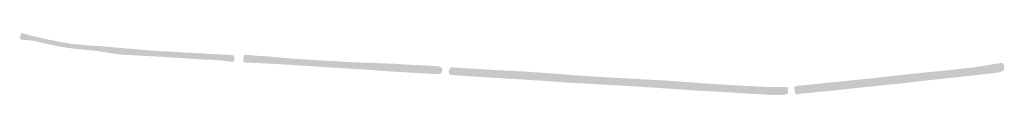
# Model space of a CAD drawing. Header units: metres. Extents: x 200208 to 204756, y 461621 to 464277.
# Tile 2 of 184: x 200992 to 201827, y 463471 to 463524. Entities that reach past the tile are written whole.
import ezdxf

# ---------------------------------------------------------------- set-up
doc = ezdxf.new("R2010")
doc.units = ezdxf.units.M
doc.layers.add('B-WE-OG-WATER_SLOOT-GA', color=7, linetype='Continuous', lineweight=18, true_color=0x70dbff, transparency=0.5)
doc.layers.add('B-WE-OG-WATER_SLOOT_TALUD-GA', color=7, linetype='Continuous', lineweight=18, true_color=0x9ee58b, transparency=0.5)

msp = doc.modelspace()

# ---------------------------------------------------------------- hatches: boundary and pattern name
at = {"layer": 'B-WE-OG-WATER_SLOOT-GA'}
h = msp.add_hatch(color=256, dxfattribs=at)
h.dxf.hatch_style = 1
edge = h.paths.add_edge_path()
edge.add_arc((200993.73, 463519.61), 0.618, 179.16873, 269.16258)
edge.add_line((200993.72, 463518.99), (200995.11, 463518.8))
edge.add_line((200995.11, 463518.8), (200998.85, 463518.61))
edge.add_line((200998.85, 463518.61), (201000.85, 463518.52))
edge.add_line((201000.85, 463518.52), (201002.93, 463518.21))
edge.add_line((201002.93, 463518.21), (201011.66, 463516.44))
edge.add_line((201011.66, 463516.44), (201022.45, 463514.08))
edge.add_line((201022.45, 463514.08), (201027.11, 463513.13))
edge.add_line((201027.11, 463513.13), (201037.41, 463511.63))
edge.add_line((201037.41, 463511.63), (201044.9, 463510.75))
edge.add_line((201044.9, 463510.75), (201055.12, 463510.23))
edge.add_line((201055.12, 463510.23), (201059.24, 463509.77))
edge.add_line((201059.24, 463509.77), (201060.94, 463509.53))
edge.add_line((201060.94, 463509.53), (201062.83, 463508.94))
edge.add_line((201062.83, 463508.94), (201065.02, 463508.53))
edge.add_line((201065.02, 463508.53), (201066.29, 463508.47))
edge.add_line((201066.29, 463508.47), (201067.06, 463508.52))
edge.add_line((201067.06, 463508.52), (201067.88, 463508.68))
edge.add_line((201067.88, 463508.68), (201068.71, 463508.66))
edge.add_line((201068.71, 463508.66), (201071.29, 463508.32))
edge.add_line((201071.29, 463508.32), (201074.91, 463507.29))
edge.add_line((201074.91, 463507.29), (201079.72, 463506.74))
edge.add_line((201079.72, 463506.74), (201082.92, 463506.37))
edge.add_line((201082.92, 463506.37), (201084.91, 463506.11))
edge.add_line((201084.91, 463506.11), (201086.01, 463506.04))
edge.add_line((201086.01, 463506.04), (201087.75, 463506.04))
edge.add_line((201087.75, 463506.04), (201090.62, 463506.23))
edge.add_line((201090.62, 463506.23), (201098.08, 463506))
edge.add_line((201098.08, 463506), (201121.91, 463504.5))
edge.add_line((201121.91, 463504.5), (201139.19, 463503.46))
edge.add_line((201139.19, 463503.46), (201159.29, 463502.19))
edge.add_line((201159.29, 463502.19), (201172.55, 463501.31))
edge.add_arc((201172.54, 463501.85), 0.541, 271.27679, 357.07215)
edge.add_line((201173.08, 463501.82), (201173.88, 463501.74))
edge.add_line((201173.88, 463501.74), (201173.97, 463503.63))
edge.add_line((201173.97, 463503.63), (201173.2, 463503.7))
edge.add_line((201173.2, 463503.7), (201172.93, 463503.85))
edge.add_line((201172.93, 463503.85), (201172.67, 463503.88))
edge.add_line((201172.67, 463503.88), (201171.14, 463503.85))
edge.add_line((201171.14, 463503.85), (201166.32, 463504.07))
edge.add_line((201166.32, 463504.07), (201162.82, 463504.29))
edge.add_line((201162.82, 463504.29), (201158.23, 463504.7))
edge.add_line((201158.23, 463504.7), (201149.62, 463505.09))
edge.add_line((201149.62, 463505.09), (201143.88, 463505.34))
edge.add_line((201143.88, 463505.34), (201136.97, 463505.65))
edge.add_line((201136.97, 463505.65), (201130.57, 463506.17))
edge.add_line((201130.57, 463506.17), (201122.48, 463506.66))
edge.add_line((201122.48, 463506.66), (201115.07, 463507.07))
edge.add_line((201115.07, 463507.07), (201111.47, 463507.28))
edge.add_line((201111.47, 463507.28), (201108.15, 463507.33))
edge.add_line((201108.15, 463507.33), (201102.43, 463507.65))
edge.add_line((201102.43, 463507.65), (201095.7, 463508.03))
edge.add_line((201095.7, 463508.03), (201088.35, 463508.74))
edge.add_line((201088.35, 463508.74), (201083.77, 463509.05))
edge.add_line((201083.77, 463509.05), (201080.05, 463509.28))
edge.add_line((201080.05, 463509.28), (201078.11, 463509.45))
edge.add_line((201078.11, 463509.45), (201075.49, 463509.79))
edge.add_line((201075.49, 463509.79), (201070.2, 463510.42))
edge.add_line((201070.2, 463510.42), (201063.15, 463511.1))
edge.add_line((201063.15, 463511.1), (201062.26, 463511.08))
edge.add_line((201062.26, 463511.08), (201061.69, 463511.02))
edge.add_line((201061.69, 463511.02), (201061.15, 463510.98))
edge.add_line((201061.15, 463510.98), (201059.41, 463511.19))
edge.add_line((201059.41, 463511.19), (201057.74, 463511.5))
edge.add_line((201057.74, 463511.5), (201054.24, 463511.97))
edge.add_line((201054.24, 463511.97), (201045.63, 463512.63))
edge.add_line((201045.63, 463512.63), (201040.49, 463513.08))
edge.add_line((201040.49, 463513.08), (201034.46, 463513.91))
edge.add_line((201034.46, 463513.91), (201028.54, 463514.97))
edge.add_line((201028.54, 463514.97), (201022.85, 463515.78))
edge.add_line((201022.85, 463515.78), (201016.73, 463517.08))
edge.add_line((201016.73, 463517.08), (201009.12, 463518.6))
edge.add_line((201009.12, 463518.6), (201003.24, 463519.89))
edge.add_line((201003.24, 463519.89), (200997.35, 463520.75))
edge.add_line((200997.35, 463520.75), (200993.59, 463521.4))
edge.add_line((200993.59, 463521.4), (200992.6, 463521.66))
edge.add_line((200992.6, 463521.66), (200992.12, 463519.88))
edge.add_line((200992.12, 463519.88), (200993.11, 463519.61))
h = msp.add_hatch(color=256, dxfattribs=at)
h.dxf.hatch_style = 1
edge = h.paths.add_edge_path(flags=17)
edge.add_line((201347.67, 463493.42), (201343.34, 463494.19))
edge.add_line((201343.34, 463494.19), (201340.34, 463494.49))
edge.add_line((201340.34, 463494.49), (201329.06, 463494.85))
edge.add_line((201329.06, 463494.85), (201313.86, 463495.91))
edge.add_line((201313.86, 463495.91), (201296.05, 463496.91))
edge.add_line((201296.05, 463496.91), (201277.75, 463497.88))
edge.add_line((201277.75, 463497.88), (201261.3, 463498.77))
edge.add_line((201261.3, 463498.77), (201245.15, 463499.68))
edge.add_line((201245.15, 463499.68), (201223.74, 463500.89))
edge.add_line((201223.74, 463500.89), (201207.03, 463501.88))
edge.add_line((201207.03, 463501.88), (201189.53, 463503.04))
edge.add_line((201189.53, 463503.04), (201183.64, 463503.61))
edge.add_arc((201183.61, 463502.73), 0.881, 88.03221, 143.14839)
edge.add_line((201182.9, 463503.26), (201182.73, 463503.01))
edge.add_line((201182.73, 463503.01), (201181.73, 463503.07))
edge.add_line((201181.73, 463503.07), (201181.59, 463501.11))
edge.add_line((201181.59, 463501.11), (201182.62, 463501.05))
edge.add_line((201182.62, 463501.05), (201182.83, 463500.69))
edge.add_arc((201183.46, 463501.01), 0.706, 207.03571, 276.71898)
edge.add_line((201183.54, 463500.31), (201199.54, 463499.59))
edge.add_line((201199.54, 463499.59), (201220.26, 463498.16))
edge.add_line((201220.26, 463498.16), (201248.85, 463496.29))
edge.add_line((201248.85, 463496.29), (201277.9, 463494.44))
edge.add_line((201277.9, 463494.44), (201302.2, 463492.73))
edge.add_line((201302.2, 463492.73), (201323.7, 463491.24))
edge.add_line((201323.7, 463491.24), (201339.56, 463490.09))
edge.add_line((201339.56, 463490.09), (201346.65, 463490.15))
edge.add_arc((201346.6, 463492.39), 2.23, 271.277, 315.12018)
edge.add_line((201348.18, 463490.81), (201348.8, 463490.78))
edge.add_line((201348.8, 463490.78), (201348.91, 463492.95))
edge.add_line((201348.91, 463492.95), (201348.3, 463492.98))
edge.add_arc((201347.6, 463492.67), 0.761, 24.23715, 85.17071)
h = msp.add_hatch(color=256, dxfattribs=at)
h.dxf.hatch_style = 1
edge = h.paths.add_edge_path()
edge.add_arc((201641.82, 463473.31), 0.512, 269.66927, 351.62596)
edge.add_line((201642.33, 463473.24), (201642.32, 463473.99))
edge.add_line((201642.32, 463473.99), (201643.07, 463474.03))
edge.add_line((201643.07, 463474.03), (201643.06, 463475.73))
edge.add_line((201643.06, 463475.73), (201642.36, 463475.74))
edge.add_line((201642.36, 463475.74), (201642.38, 463476.03))
edge.add_arc((201642.22, 463476.08), 0.162, 340.29281, 463.74131)
edge.add_line((201642.18, 463476.24), (201629.26, 463476.08))
edge.add_line((201629.26, 463476.08), (201617.76, 463476.69))
edge.add_line((201617.76, 463476.69), (201588.93, 463478.52))
edge.add_line((201588.93, 463478.52), (201562.9, 463480.09))
edge.add_line((201562.9, 463480.09), (201545.11, 463481.18))
edge.add_line((201545.11, 463481.18), (201514.52, 463483.14))
edge.add_line((201514.52, 463483.14), (201483.91, 463484.93))
edge.add_line((201483.91, 463484.93), (201452.49, 463486.88))
edge.add_line((201452.49, 463486.88), (201421.5, 463488.68))
edge.add_line((201421.5, 463488.68), (201382.33, 463491.24))
edge.add_line((201382.33, 463491.24), (201357.58, 463492.81))
edge.add_arc((201357.58, 463492.47), 0.334, 90.39072, 172.98436)
edge.add_line((201357.25, 463492.51), (201357.21, 463492.14))
edge.add_line((201357.21, 463492.14), (201356.56, 463492.17))
edge.add_line((201356.56, 463492.17), (201356.39, 463490.42))
edge.add_line((201356.39, 463490.42), (201357.15, 463490.37))
edge.add_line((201357.15, 463490.37), (201357.11, 463489.75))
edge.add_arc((201357.5, 463489.85), 0.397, 194.57922, 288.31033)
edge.add_line((201357.62, 463489.47), (201360.09, 463489.47))
edge.add_line((201360.09, 463489.47), (201373.82, 463488.72))
edge.add_line((201373.82, 463488.72), (201396.03, 463487.16))
edge.add_line((201396.03, 463487.16), (201417.6, 463485.92))
edge.add_line((201417.6, 463485.92), (201440.51, 463484.59))
edge.add_line((201440.51, 463484.59), (201452.46, 463483.57))
edge.add_line((201452.46, 463483.57), (201464.83, 463482.99))
edge.add_line((201464.83, 463482.99), (201488.03, 463481.61))
edge.add_line((201488.03, 463481.61), (201510.48, 463480.15))
edge.add_line((201510.48, 463480.15), (201534.85, 463478.5))
edge.add_line((201534.85, 463478.5), (201559.62, 463476.96))
edge.add_line((201559.62, 463476.96), (201584.44, 463475.39))
edge.add_line((201584.44, 463475.39), (201608.69, 463473.94))
edge.add_line((201608.69, 463473.94), (201630.46, 463472.68))
edge.add_line((201630.46, 463472.68), (201641.82, 463472.8))
h = msp.add_hatch(color=256, dxfattribs=at)
h.dxf.hatch_style = 1
edge = h.paths.add_edge_path(flags=17)
edge.add_arc((201651.46, 463474.66), 1.57, 240.48917, 294.35326)
edge.add_line((201652.1, 463473.23), (201653.57, 463473.49))
edge.add_line((201653.57, 463473.49), (201666.71, 463475.03))
edge.add_line((201666.71, 463475.03), (201713.56, 463480.03))
edge.add_line((201713.56, 463480.03), (201757.8, 463484.89))
edge.add_line((201757.8, 463484.89), (201794.58, 463488.78))
edge.add_line((201794.58, 463488.78), (201814.55, 463490.99))
edge.add_line((201814.55, 463490.99), (201825.4, 463492.53))
edge.add_arc((201825.35, 463493.02), 0.486, 275.83592, 358.09646)
edge.add_line((201825.84, 463493), (201825.76, 463493.78))
edge.add_line((201825.76, 463493.78), (201826.39, 463493.87))
edge.add_line((201826.39, 463493.87), (201826.19, 463495.37))
edge.add_line((201826.19, 463495.37), (201825.45, 463495.27))
edge.add_line((201825.45, 463495.27), (201825.37, 463495.77))
edge.add_arc((201824.88, 463495.65), 0.497, 13.16925, 95.26604)
edge.add_line((201824.84, 463496.15), (201820.85, 463495.75))
edge.add_line((201820.85, 463495.75), (201814.22, 463494.64))
edge.add_line((201814.22, 463494.64), (201810.63, 463494.12))
edge.add_line((201810.63, 463494.12), (201801.23, 463492.91))
edge.add_line((201801.23, 463492.91), (201780.06, 463490.59))
edge.add_line((201780.06, 463490.59), (201752.14, 463487.76))
edge.add_line((201752.14, 463487.76), (201728.34, 463485.21))
edge.add_line((201728.34, 463485.21), (201704.61, 463482.6))
edge.add_line((201704.61, 463482.6), (201679.03, 463479.83))
edge.add_line((201679.03, 463479.83), (201660.21, 463477.88))
edge.add_line((201660.21, 463477.88), (201650.41, 463476.92))
edge.add_arc((201650.37, 463476.23), 0.691, 87.22699, 152.12855)
edge.add_line((201649.76, 463476.56), (201649.61, 463476.16))
edge.add_line((201649.61, 463476.16), (201648.86, 463476.09))
edge.add_line((201648.86, 463476.09), (201649.02, 463474.3))
edge.add_line((201649.02, 463474.3), (201649.72, 463474.31))
edge.add_line((201649.72, 463474.31), (201650.68, 463473.29))
at = {"layer": 'B-WE-OG-WATER_SLOOT_TALUD-GA'}
h = msp.add_hatch(color=256, dxfattribs=at)
h.dxf.hatch_style = 1
h.paths.add_polyline_path([(201065.36, 463512.26), (201064.21, 463512.41), (201062.29, 463512.59), (201059.38, 463512.91), (201054.76, 463512.99), (201049.9, 463513.34), (201042.4, 463514.18), (201036.36, 463514.68), (201031.06, 463515.53), (201026.41, 463516.22), (201021.33, 463517.38), (201015.69, 463518.38), (201009.4, 463519.84), (201002.24, 463521.52), (200993.22, 463523.95), (200992.6, 463521.66), (200993.59, 463521.4), (200997.35, 463520.75), (201003.24, 463519.89), (201009.12, 463518.6), (201016.73, 463517.08), (201022.85, 463515.78), (201028.54, 463514.97), (201034.46, 463513.91), (201040.49, 463513.08), (201045.63, 463512.63), (201054.24, 463511.97), (201057.74, 463511.5), (201059.41, 463511.19), (201061.15, 463510.98), (201061.69, 463511.02), (201062.26, 463511.08), (201063.15, 463511.1), (201070.2, 463510.42), (201075.49, 463509.79), (201078.11, 463509.45), (201080.05, 463509.28), (201083.77, 463509.05), (201088.35, 463508.74), (201095.7, 463508.03), (201102.43, 463507.65), (201108.15, 463507.33), (201111.47, 463507.28), (201115.07, 463507.07), (201122.48, 463506.66), (201130.57, 463506.17), (201136.97, 463505.65), (201143.88, 463505.34), (201149.62, 463505.09), (201158.23, 463504.7), (201162.82, 463504.29), (201166.32, 463504.07), (201171.14, 463503.85), (201172.67, 463503.88), (201172.93, 463503.85), (201173.2, 463503.7), (201173.97, 463503.63), (201174, 463504.08), (201173.45, 463504.59), (201172.69, 463504.91), (201170.83, 463505.24), (201150.12, 463506.43), (201129.62, 463507.53), (201107.64, 463508.72), (201084.12, 463510.71)])
h = msp.add_hatch(color=256, dxfattribs=at)
h.dxf.hatch_style = 1
edge = h.paths.add_edge_path()
edge.add_arc((200997.74, 463486.72), 31.21, 75.69983, 88.41514, ccw=False)
edge.add_line((201005.45, 463516.96), (201012.82, 463515.13))
edge.add_line((201012.82, 463515.13), (201026.18, 463512.35))
edge.add_line((201026.18, 463512.35), (201035.2, 463510.95))
edge.add_line((201035.2, 463510.95), (201050.76, 463509.33))
edge.add_line((201050.76, 463509.33), (201056.32, 463508.85))
edge.add_line((201056.32, 463508.85), (201062.11, 463507.98))
edge.add_line((201062.11, 463507.98), (201070.55, 463506.67))
edge.add_line((201070.55, 463506.67), (201076.87, 463505.7))
edge.add_line((201076.87, 463505.7), (201078.7, 463505.59))
edge.add_line((201078.7, 463505.59), (201114.88, 463503.56))
edge.add_line((201114.88, 463503.56), (201148.24, 463501.46))
edge.add_line((201148.24, 463501.46), (201151.96, 463501.35))
edge.add_line((201151.96, 463501.35), (201155.43, 463501.18))
edge.add_line((201155.43, 463501.18), (201160.98, 463500.77))
edge.add_line((201160.98, 463500.77), (201165.69, 463500.29))
edge.add_line((201165.69, 463500.29), (201169.65, 463499.78))
edge.add_line((201169.65, 463499.78), (201171.2, 463499.44))
edge.add_line((201171.2, 463499.44), (201172.53, 463499.45))
edge.add_line((201172.53, 463499.45), (201173.74, 463500.26))
edge.add_line((201173.74, 463500.26), (201173.86, 463500.63))
edge.add_line((201173.86, 463500.63), (201173.86, 463501.31))
edge.add_line((201173.86, 463501.31), (201173.88, 463501.74))
edge.add_line((201173.88, 463501.74), (201173.08, 463501.82))
edge.add_arc((201172.54, 463501.85), 0.541, 271.27679, 357.07215, ccw=False)
edge.add_line((201172.55, 463501.31), (201159.29, 463502.19))
edge.add_line((201159.29, 463502.19), (201139.19, 463503.46))
edge.add_line((201139.19, 463503.46), (201121.91, 463504.5))
edge.add_line((201121.91, 463504.5), (201098.08, 463506))
edge.add_line((201098.08, 463506), (201090.62, 463506.23))
edge.add_line((201090.62, 463506.23), (201087.75, 463506.04))
edge.add_line((201087.75, 463506.04), (201086.01, 463506.04))
edge.add_line((201086.01, 463506.04), (201084.91, 463506.11))
edge.add_line((201084.91, 463506.11), (201082.92, 463506.37))
edge.add_line((201082.92, 463506.37), (201079.72, 463506.74))
edge.add_line((201079.72, 463506.74), (201074.91, 463507.29))
edge.add_line((201074.91, 463507.29), (201071.29, 463508.32))
edge.add_line((201071.29, 463508.32), (201068.71, 463508.66))
edge.add_line((201068.71, 463508.66), (201067.88, 463508.68))
edge.add_line((201067.88, 463508.68), (201067.06, 463508.52))
edge.add_line((201067.06, 463508.52), (201066.29, 463508.47))
edge.add_line((201066.29, 463508.47), (201065.02, 463508.53))
edge.add_line((201065.02, 463508.53), (201062.83, 463508.94))
edge.add_line((201062.83, 463508.94), (201060.94, 463509.53))
edge.add_line((201060.94, 463509.53), (201059.24, 463509.77))
edge.add_line((201059.24, 463509.77), (201055.12, 463510.23))
edge.add_line((201055.12, 463510.23), (201044.9, 463510.75))
edge.add_line((201044.9, 463510.75), (201037.41, 463511.63))
edge.add_line((201037.41, 463511.63), (201027.11, 463513.13))
edge.add_line((201027.11, 463513.13), (201022.45, 463514.08))
edge.add_line((201022.45, 463514.08), (201011.66, 463516.44))
edge.add_line((201011.66, 463516.44), (201002.93, 463518.21))
edge.add_line((201002.93, 463518.21), (201000.85, 463518.52))
edge.add_line((201000.85, 463518.52), (200998.85, 463518.61))
edge.add_line((200998.85, 463518.61), (200995.11, 463518.8))
edge.add_line((200995.11, 463518.8), (200993.72, 463518.99))
edge.add_arc((200993.73, 463519.61), 0.618, 179.16873, 269.16258, ccw=False)
edge.add_line((200993.11, 463519.61), (200992.12, 463519.88))
edge.add_line((200992.12, 463519.88), (200991.83, 463518.77))
edge.add_line((200991.83, 463518.77), (200993.59, 463518.28))
edge.add_line((200993.59, 463518.28), (200995.17, 463518.05))
edge.add_line((200995.17, 463518.05), (200998.61, 463517.91))
h = msp.add_hatch(color=256, dxfattribs=at)
h.dxf.hatch_style = 1
edge = h.paths.add_edge_path()
edge.add_line((201348.3, 463492.98), (201348.91, 463492.95))
edge.add_line((201348.91, 463492.95), (201348.8, 463490.78))
edge.add_line((201348.8, 463490.78), (201348.18, 463490.81))
edge.add_arc((201346.6, 463492.39), 2.23, 271.277, 315.12018, ccw=False)
edge.add_line((201346.65, 463490.15), (201339.56, 463490.09))
edge.add_line((201339.56, 463490.09), (201323.7, 463491.24))
edge.add_line((201323.7, 463491.24), (201302.2, 463492.73))
edge.add_line((201302.2, 463492.73), (201277.9, 463494.44))
edge.add_line((201277.9, 463494.44), (201248.85, 463496.29))
edge.add_line((201248.85, 463496.29), (201220.26, 463498.16))
edge.add_line((201220.26, 463498.16), (201199.54, 463499.59))
edge.add_line((201199.54, 463499.59), (201183.54, 463500.31))
edge.add_arc((201183.46, 463501.01), 0.706, 207.03571, 276.71898, ccw=False)
edge.add_line((201182.83, 463500.69), (201182.62, 463501.05))
edge.add_line((201182.62, 463501.05), (201181.59, 463501.11))
edge.add_line((201181.59, 463501.11), (201181.57, 463500.91))
edge.add_line((201181.57, 463500.91), (201181.48, 463500.47))
edge.add_line((201181.48, 463500.47), (201181.48, 463499.7))
edge.add_line((201181.48, 463499.7), (201182.04, 463499.05))
edge.add_line((201182.04, 463499.05), (201183.22, 463498.9))
edge.add_line((201183.22, 463498.9), (201184.49, 463498.91))
edge.add_line((201184.49, 463498.91), (201208.12, 463497.76))
edge.add_line((201208.12, 463497.76), (201253.32, 463494.84))
edge.add_line((201253.32, 463494.84), (201289.57, 463492.62))
edge.add_line((201289.57, 463492.62), (201303.87, 463491.48))
edge.add_line((201303.87, 463491.48), (201324.8, 463490.22))
edge.add_line((201324.8, 463490.22), (201329.25, 463489.98))
edge.add_line((201329.25, 463489.98), (201346.6, 463488.99))
edge.add_arc((201346.88, 463492.35), 3.38, 265.26942, 444.64419)
edge.add_line((201347.2, 463495.72), (201329.79, 463496.72))
edge.add_line((201329.79, 463496.72), (201327.5, 463496.77))
edge.add_line((201327.5, 463496.77), (201323.95, 463496.9))
edge.add_line((201323.95, 463496.9), (201316.4, 463497.36))
edge.add_line((201316.4, 463497.36), (201310.46, 463497.77))
edge.add_line((201310.46, 463497.77), (201287.37, 463498.69))
edge.add_line((201287.37, 463498.69), (201275.67, 463499.13))
edge.add_line((201275.67, 463499.13), (201246.53, 463500.73))
edge.add_line((201246.53, 463500.73), (201225.71, 463502))
edge.add_line((201225.71, 463502), (201204.01, 463503.93))
edge.add_line((201204.01, 463503.93), (201202.96, 463504.03))
edge.add_line((201202.96, 463504.03), (201190.91, 463504.75))
edge.add_line((201190.91, 463504.75), (201186.66, 463505.26))
edge.add_line((201186.66, 463505.26), (201184.96, 463505.38))
edge.add_line((201184.96, 463505.38), (201183.41, 463505.47))
edge.add_line((201183.41, 463505.47), (201182.51, 463505.28))
edge.add_line((201182.51, 463505.28), (201181.99, 463504.69))
edge.add_line((201181.99, 463504.69), (201181.84, 463504.22))
edge.add_line((201181.84, 463504.22), (201181.75, 463503.26))
edge.add_line((201181.75, 463503.26), (201181.73, 463503.07))
edge.add_line((201181.73, 463503.07), (201182.73, 463503.01))
edge.add_line((201182.73, 463503.01), (201182.9, 463503.26))
edge.add_arc((201183.61, 463502.73), 0.881, 88.03221, 143.14839, ccw=False)
edge.add_line((201183.64, 463503.61), (201189.53, 463503.04))
edge.add_line((201189.53, 463503.04), (201207.03, 463501.88))
edge.add_line((201207.03, 463501.88), (201223.74, 463500.89))
edge.add_line((201223.74, 463500.89), (201245.15, 463499.68))
edge.add_line((201245.15, 463499.68), (201261.3, 463498.77))
edge.add_line((201261.3, 463498.77), (201277.75, 463497.88))
edge.add_line((201277.75, 463497.88), (201296.05, 463496.91))
edge.add_line((201296.05, 463496.91), (201313.86, 463495.91))
edge.add_line((201313.86, 463495.91), (201329.06, 463494.85))
edge.add_line((201329.06, 463494.85), (201340.34, 463494.49))
edge.add_line((201340.34, 463494.49), (201343.34, 463494.19))
edge.add_line((201343.34, 463494.19), (201347.67, 463493.42))
edge.add_arc((201347.6, 463492.67), 0.761, 24.23715, 85.17071, ccw=False)
h = msp.add_hatch(color=256, dxfattribs=at)
h.dxf.hatch_style = 1
edge = h.paths.add_edge_path()
edge.add_arc((201650.37, 463476.23), 0.691, 87.22699, 152.12855, ccw=False)
edge.add_line((201650.41, 463476.92), (201660.21, 463477.88))
edge.add_line((201660.21, 463477.88), (201679.03, 463479.83))
edge.add_line((201679.03, 463479.83), (201704.61, 463482.6))
edge.add_line((201704.61, 463482.6), (201728.34, 463485.21))
edge.add_line((201728.34, 463485.21), (201752.14, 463487.76))
edge.add_line((201752.14, 463487.76), (201780.06, 463490.59))
edge.add_line((201780.06, 463490.59), (201801.23, 463492.91))
edge.add_line((201801.23, 463492.91), (201810.63, 463494.12))
edge.add_line((201810.63, 463494.12), (201814.22, 463494.64))
edge.add_line((201814.22, 463494.64), (201820.85, 463495.75))
edge.add_line((201820.85, 463495.75), (201824.84, 463496.15))
edge.add_arc((201824.88, 463495.65), 0.497, 13.16925, 95.26604, ccw=False)
edge.add_line((201825.37, 463495.77), (201825.45, 463495.27))
edge.add_line((201825.45, 463495.27), (201826.19, 463495.37))
edge.add_line((201826.19, 463495.37), (201826.39, 463493.87))
edge.add_line((201826.39, 463493.87), (201825.76, 463493.78))
edge.add_line((201825.76, 463493.78), (201825.84, 463493))
edge.add_arc((201825.35, 463493.02), 0.486, 275.83592, 358.09646, ccw=False)
edge.add_line((201825.4, 463492.53), (201814.55, 463490.99))
edge.add_line((201814.55, 463490.99), (201794.58, 463488.78))
edge.add_line((201794.58, 463488.78), (201757.8, 463484.89))
edge.add_line((201757.8, 463484.89), (201713.56, 463480.03))
edge.add_line((201713.56, 463480.03), (201666.71, 463475.03))
edge.add_line((201666.71, 463475.03), (201653.57, 463473.49))
edge.add_line((201653.57, 463473.49), (201652.1, 463473.23))
edge.add_arc((201651.46, 463474.66), 1.57, 240.48917, 294.35326, ccw=False)
edge.add_line((201650.68, 463473.29), (201649.72, 463474.31))
edge.add_line((201649.72, 463474.31), (201649.02, 463474.3))
edge.add_line((201649.02, 463474.3), (201649.06, 463473.92))
edge.add_line((201649.06, 463473.92), (201649.56, 463472.77))
edge.add_line((201649.56, 463472.77), (201649.94, 463472.31))
edge.add_line((201649.94, 463472.31), (201650.36, 463472.02))
edge.add_line((201650.36, 463472.02), (201650.92, 463471.7))
edge.add_line((201650.92, 463471.7), (201651.61, 463471.73))
edge.add_line((201651.61, 463471.73), (201652, 463471.91))
edge.add_line((201652, 463471.91), (201652.65, 463472.14))
edge.add_line((201652.65, 463472.14), (201653.96, 463472.47))
edge.add_line((201653.96, 463472.47), (201655.79, 463472.67))
edge.add_line((201655.79, 463472.67), (201660.67, 463472.97))
edge.add_line((201660.67, 463472.97), (201669.82, 463474.04))
edge.add_line((201669.82, 463474.04), (201685.59, 463475.51))
edge.add_line((201685.59, 463475.51), (201706.36, 463477.82))
edge.add_line((201706.36, 463477.82), (201736.32, 463480.89))
edge.add_line((201736.32, 463480.89), (201772.04, 463484.89))
edge.add_line((201772.04, 463484.89), (201803.63, 463488.22))
edge.add_line((201803.63, 463488.22), (201819.35, 463490.11))
edge.add_line((201819.35, 463490.11), (201823.96, 463490.88))
edge.add_line((201823.96, 463490.88), (201825.35, 463491.63))
edge.add_line((201825.35, 463491.63), (201826.01, 463492.05))
edge.add_line((201826.01, 463492.05), (201826.6, 463492.66))
edge.add_line((201826.6, 463492.66), (201826.71, 463493.01))
edge.add_line((201826.71, 463493.01), (201826.82, 463493.36))
edge.add_line((201826.82, 463493.36), (201826.84, 463494.56))
edge.add_line((201826.84, 463494.56), (201826.79, 463495.76))
edge.add_line((201826.79, 463495.76), (201826.56, 463497.09))
edge.add_line((201826.56, 463497.09), (201826, 463498))
edge.add_line((201826, 463498), (201825.23, 463498.37))
edge.add_line((201825.23, 463498.37), (201824.36, 463498.39))
edge.add_line((201824.36, 463498.39), (201823.15, 463498.34))
edge.add_line((201823.15, 463498.34), (201821.52, 463498.17))
edge.add_line((201821.52, 463498.17), (201816.63, 463497.32))
edge.add_line((201816.63, 463497.32), (201806.95, 463495.64))
edge.add_line((201806.95, 463495.64), (201795.99, 463494.24))
edge.add_line((201795.99, 463494.24), (201779.56, 463492.41))
edge.add_line((201779.56, 463492.41), (201761.05, 463490.59))
edge.add_line((201761.05, 463490.59), (201741.39, 463488.52))
edge.add_line((201741.39, 463488.52), (201720.02, 463486.12))
edge.add_line((201720.02, 463486.12), (201701.59, 463484.18))
edge.add_line((201701.59, 463484.18), (201678.08, 463481.88))
edge.add_line((201678.08, 463481.88), (201660.68, 463480.01))
edge.add_line((201660.68, 463480.01), (201651.59, 463479.16))
edge.add_line((201651.59, 463479.16), (201649.9, 463478.72))
edge.add_line((201649.9, 463478.72), (201649.14, 463478.45))
edge.add_line((201649.14, 463478.45), (201648.73, 463478.02))
edge.add_line((201648.73, 463478.02), (201648.81, 463476.64))
edge.add_line((201648.81, 463476.64), (201648.86, 463476.09))
edge.add_line((201648.86, 463476.09), (201649.61, 463476.16))
edge.add_line((201649.61, 463476.16), (201649.76, 463476.56))
h = msp.add_hatch(color=256, dxfattribs=at)
h.dxf.hatch_style = 1
edge = h.paths.add_edge_path(flags=16)
edge.add_arc((201641.82, 463473.31), 0.512, 269.66927, 351.62596)
edge.add_line((201642.33, 463473.24), (201642.32, 463473.99))
edge.add_line((201642.32, 463473.99), (201643.07, 463474.03))
edge.add_line((201643.07, 463474.03), (201643.06, 463475.73))
edge.add_line((201643.06, 463475.73), (201642.36, 463475.74))
edge.add_line((201642.36, 463475.74), (201642.38, 463476.03))
edge.add_arc((201642.22, 463476.08), 0.162, 340.29281, 463.74131)
edge.add_line((201642.18, 463476.24), (201629.26, 463476.08))
edge.add_line((201629.26, 463476.08), (201617.76, 463476.69))
edge.add_line((201617.76, 463476.69), (201588.93, 463478.52))
edge.add_line((201588.93, 463478.52), (201562.9, 463480.09))
edge.add_line((201562.9, 463480.09), (201545.11, 463481.18))
edge.add_line((201545.11, 463481.18), (201514.52, 463483.14))
edge.add_line((201514.52, 463483.14), (201483.91, 463484.93))
edge.add_line((201483.91, 463484.93), (201452.49, 463486.88))
edge.add_line((201452.49, 463486.88), (201421.5, 463488.68))
edge.add_line((201421.5, 463488.68), (201382.33, 463491.24))
edge.add_line((201382.33, 463491.24), (201357.58, 463492.81))
edge.add_arc((201357.58, 463492.47), 0.334, 90.39072, 172.98436)
edge.add_line((201357.25, 463492.51), (201357.21, 463492.14))
edge.add_line((201357.21, 463492.14), (201356.56, 463492.17))
edge.add_line((201356.56, 463492.17), (201356.39, 463490.42))
edge.add_line((201356.39, 463490.42), (201357.15, 463490.37))
edge.add_line((201357.15, 463490.37), (201357.11, 463489.75))
edge.add_arc((201357.5, 463489.85), 0.397, 194.57922, 288.31033)
edge.add_line((201357.62, 463489.47), (201360.09, 463489.47))
edge.add_line((201360.09, 463489.47), (201373.82, 463488.72))
edge.add_line((201373.82, 463488.72), (201396.03, 463487.16))
edge.add_line((201396.03, 463487.16), (201417.6, 463485.92))
edge.add_line((201417.6, 463485.92), (201440.51, 463484.59))
edge.add_line((201440.51, 463484.59), (201452.46, 463483.57))
edge.add_line((201452.46, 463483.57), (201464.83, 463482.99))
edge.add_line((201464.83, 463482.99), (201488.03, 463481.61))
edge.add_line((201488.03, 463481.61), (201510.48, 463480.15))
edge.add_line((201510.48, 463480.15), (201534.85, 463478.5))
edge.add_line((201534.85, 463478.5), (201559.62, 463476.96))
edge.add_line((201559.62, 463476.96), (201584.44, 463475.39))
edge.add_line((201584.44, 463475.39), (201608.69, 463473.94))
edge.add_line((201608.69, 463473.94), (201630.46, 463472.68))
edge.add_line((201630.46, 463472.68), (201641.82, 463472.8))
h.paths.add_polyline_path([(201643.08, 463472.53), (201643.14, 463472.57), (201643.55, 463473.39), (201643.5, 463474.15), (201643.46, 463476.51), (201643.39, 463477.41), (201642.98, 463477.89), (201642.41, 463478.17), (201641.17, 463478.18), (201638.61, 463478.15), (201631.33, 463478.03), (201622.69, 463478.3), (201605.8, 463479.16), (201575.15, 463481.04), (201540.05, 463483.62), (201499, 463485.79), (201468.86, 463487.63), (201444.7, 463489.53), (201420.08, 463491.23), (201396.68, 463492.45), (201364.61, 463494.38), (201357.64, 463494.79), (201357.53, 463494.72), (201357.43, 463494.65), (201357.32, 463494.57), (201357.22, 463494.49), (201357.12, 463494.41), (201357.03, 463494.33), (201357.01, 463494.31), (201356.93, 463494.24), (201356.84, 463494.15), (201356.76, 463494.05), (201356.67, 463493.95), (201356.59, 463493.85), (201356.51, 463493.75), (201356.44, 463493.65), (201356.36, 463493.54), (201356.3, 463493.43), (201356.23, 463493.32), (201356.17, 463493.21), (201356.11, 463493.09), (201356.05, 463492.98), (201356, 463492.86), (201355.96, 463492.74), (201355.91, 463492.62), (201355.87, 463492.5), (201355.84, 463492.37), (201355.8, 463492.25), (201355.78, 463492.12), (201355.75, 463491.99), (201355.73, 463491.87), (201355.72, 463491.74), (201355.7, 463491.61), (201355.7, 463491.48), (201355.69, 463491.35), (201355.69, 463491.23), (201355.69, 463491.1), (201355.7, 463490.97), (201355.71, 463490.84), (201355.73, 463490.71), (201355.75, 463490.59), (201355.77, 463490.46), (201355.8, 463490.33), (201355.83, 463490.21), (201355.86, 463490.09), (201355.9, 463489.96), (201355.95, 463489.84), (201355.99, 463489.72), (201356.04, 463489.6), (201356.1, 463489.49), (201356.15, 463489.37), (201356.22, 463489.26), (201356.28, 463489.15), (201356.35, 463489.04), (201356.42, 463488.93), (201356.49, 463488.82), (201356.57, 463488.72), (201356.65, 463488.62), (201356.74, 463488.52), (201356.82, 463488.43), (201356.83, 463488.42), (201359.93, 463488.23), (201372.54, 463487.27), (201389.65, 463486.21), (201405.33, 463485.28), (201420.92, 463484.3), (201440.67, 463483.08), (201456.03, 463481.83), (201479.02, 463480.62), (201508.36, 463478.96), (201538.57, 463477.01), (201567.54, 463475.02), (201594.15, 463473.53), (201614.78, 463472.22), (201626.7, 463471.52), (201632.36, 463471.35), (201637.07, 463471.38), (201639.84, 463471.54), (201641.59, 463471.82), (201642.45, 463472.11)])
edge = h.paths.add_edge_path(flags=0)
edge.add_line((201641.82, 463472.8), (201630.46, 463472.68))
edge.add_line((201630.46, 463472.68), (201608.69, 463473.94))
edge.add_line((201608.69, 463473.94), (201584.44, 463475.39))
edge.add_line((201584.44, 463475.39), (201559.62, 463476.96))
edge.add_line((201559.62, 463476.96), (201534.85, 463478.5))
edge.add_line((201534.85, 463478.5), (201510.48, 463480.15))
edge.add_line((201510.48, 463480.15), (201488.03, 463481.61))
edge.add_line((201488.03, 463481.61), (201464.83, 463482.99))
edge.add_line((201464.83, 463482.99), (201452.46, 463483.57))
edge.add_line((201357.58, 463492.81), (201382.33, 463491.24))
edge.add_line((201382.33, 463491.24), (201421.5, 463488.68))
edge.add_line((201421.5, 463488.68), (201452.49, 463486.88))
edge.add_line((201452.49, 463486.88), (201483.91, 463484.93))
edge.add_line((201483.91, 463484.93), (201514.52, 463483.14))
edge.add_line((201514.52, 463483.14), (201545.11, 463481.18))
edge.add_line((201545.11, 463481.18), (201562.9, 463480.09))
edge.add_line((201562.9, 463480.09), (201588.93, 463478.52))
edge.add_line((201588.93, 463478.52), (201617.76, 463476.69))
edge.add_line((201617.76, 463476.69), (201629.26, 463476.08))
edge.add_line((201629.26, 463476.08), (201642.18, 463476.24))
edge.add_arc((201357.58, 463492.47), 0.334, 90.39072, 172.98436, ccw=False)
edge.add_line((201357.11, 463489.75), (201357.15, 463490.37))
edge.add_line((201357.15, 463490.37), (201356.39, 463490.42))
edge.add_line((201356.39, 463490.42), (201356.56, 463492.17))
edge.add_line((201356.56, 463492.17), (201357.21, 463492.14))
edge.add_line((201357.21, 463492.14), (201357.25, 463492.51))
edge.add_arc((201357.5, 463489.85), 0.397, 194.57922, 288.31033, ccw=False)
edge.add_line((201452.46, 463483.57), (201440.51, 463484.59))
edge.add_line((201440.51, 463484.59), (201417.6, 463485.92))
edge.add_line((201417.6, 463485.92), (201396.03, 463487.16))
edge.add_line((201396.03, 463487.16), (201373.82, 463488.72))
edge.add_line((201373.82, 463488.72), (201360.09, 463489.47))
edge.add_line((201360.09, 463489.47), (201357.62, 463489.47))

doc.saveas('drawing.dxf')
